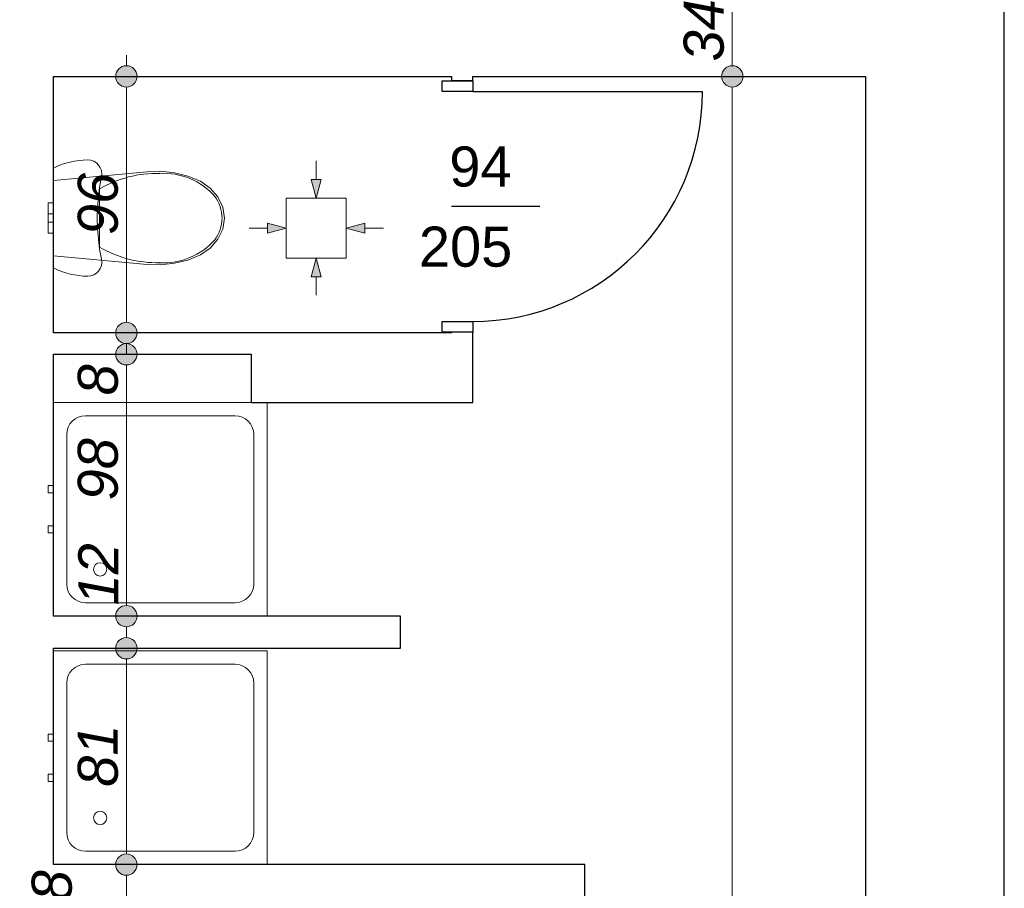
# Model space of a CAD drawing. Header units: millimetres. Extents: x -170998 to -45998, y 10557 to 52557.
# Tile 84 of 92: x -89604 to -85918, y 24331 to 27582. Entities that reach past the tile are written whole.
import ezdxf

# ---------------------------------------------------------------- set-up
doc = ezdxf.new("R2010")
doc.units = ezdxf.units.MM
doc.header["$MEASUREMENT"] = 0
for name, color, linetype in [('Drzwi', 7, 'Continuous'), ('Linia', 7, 'Continuous'), ('Obiekt', 7, 'Continuous'), ('Słup', 7, 'Continuous'), ('Wymiary', 7, 'Continuous'), ('Ściana', 7, 'Continuous')]:
    doc.layers.add(name, color=color, linetype=linetype)
doc.styles.add('Arial', font='txt')
doc.dimstyles.new('GENERATED_STYLE__2', dxfattribs={"dimtxt": 150, "dimasz": 152, "dimexe": 0.18, "dimexo": 0, "dimgap": 0.09, "dimtad": 1, "dimlfac": 0.1, "dimzin": 0, "dimdsep": 46, "dimtxsty": 'Arial', "dimblk": 'ARROWHEAD_11', "dimblk1": 'ARROWHEAD_11', "dimblk2": 'ARROWHEAD_11', "dimcen": 0.09, "dimclrd": 114, "dimclre": 114, "dimclrt": 114, "dimazin": 0, "dimtfac": 1, "dimtdec": 4, "dimtmove": 0, "dimatfit": 3, "dimfxl": 1, "dimtolj": 1, "dimtzin": 0, "dimarcsym": 0})

# ---------------------------------------------------------------- blocks, each defined once
blk = doc.blocks.new('*D382')
at = {"layer": 'Wymiary', "linetype": 'Continuous', "lineweight": 13}
for points in [[(-86896.5, 27369.3), (-86899.5, 27384.6), (-86908.2, 27397.6), (-86921.2, 27406.3), (-86936.5, 27409.3), (-86951.8, 27406.3), (-86964.8, 27397.6), (-86973.4, 27384.6), (-86976.5, 27369.3), (-86973.4, 27354), (-86964.8, 27341), (-86951.8, 27332.4), (-86936.5, 27329.3), (-86921.2, 27332.4), (-86908.2, 27341), (-86899.5, 27354)], [(-86896.5, 20649.3), (-86899.5, 20664.6), (-86908.2, 20677.6), (-86921.2, 20686.3), (-86936.5, 20689.3), (-86951.8, 20686.3), (-86964.8, 20677.6), (-86973.4, 20664.6), (-86976.5, 20649.3), (-86973.4, 20634), (-86964.8, 20621), (-86951.8, 20612.4), (-86936.5, 20609.3), (-86921.2, 20612.4), (-86908.2, 20621), (-86899.5, 20634)]]:
    blk.add_hatch(color=114, dxfattribs=at).paths.add_polyline_path(points)
at = {"layer": 'Wymiary', "color": 114, "lineweight": 13}
for p, q in [((-86976.5, 27369.3), (-87086.5, 27369.3)), ((-86786.5, 27369.3), (-86896.5, 27369.3)), ((-86936.5, 20689.3), (-86936.5, 27329.3)), ((-86976.5, 20649.3), (-87086.5, 20649.3)), ((-86786.5, 20649.3), (-86896.5, 20649.3))]:
    blk.add_line(p, q, dxfattribs=at)
for centre in [(-86936.5, 27369.3), (-86936.5, 20649.3)]:
    blk.add_circle(centre, 40, dxfattribs=at)
at = {"layer": 'Wymiary', "color": 114, "lineweight": 13, "char_height": 150, "attachment_point": 7, "rotation": 90, "style": 'Arial'}
for s, insert in [('\\A1;{\\fArial|b0|i1|c238|p38;672}', (-86966.5, 23952.4)), ('\\A1;{\\fArial|b0|i1|c238|p38;26}', (-86966.5, 20689.3))]:
    blk.add_mtext(s, dxfattribs=dict(at, insert=insert))
blk = doc.blocks.new('ARROWHEAD_11')
at = {"color": 0, "linetype": 'Continuous', "lineweight": 0}
blk.add_line((0, 0), (-1, 0), dxfattribs=at)
at = {"color": 0, "linetype": 'Continuous', "lineweight": 0, "const_width": 0.25, "flags": 128}
blk.add_lwpolyline([(-0.125, 0, 1), (0.125, 0, 1)], format="xyb", close=True, dxfattribs=at)
blk = doc.blocks.new('*D383')
at = {"layer": 'Wymiary', "linetype": 'Continuous', "lineweight": 13}
for points in [[(-86896.5, 27709.3), (-86899.5, 27724.6), (-86908.2, 27737.6), (-86921.2, 27746.3), (-86936.5, 27749.3), (-86951.8, 27746.3), (-86964.8, 27737.6), (-86973.4, 27724.6), (-86976.5, 27709.3), (-86973.4, 27694), (-86964.8, 27681), (-86951.8, 27672.4), (-86936.5, 27669.3), (-86921.2, 27672.4), (-86908.2, 27681), (-86899.5, 27694)], [(-86896.5, 27369.3), (-86899.5, 27384.6), (-86908.2, 27397.6), (-86921.2, 27406.3), (-86936.5, 27409.3), (-86951.8, 27406.3), (-86964.8, 27397.6), (-86973.4, 27384.6), (-86976.5, 27369.3), (-86973.4, 27354), (-86964.8, 27341), (-86951.8, 27332.4), (-86936.5, 27329.3), (-86921.2, 27332.4), (-86908.2, 27341), (-86899.5, 27354)]]:
    blk.add_hatch(color=114, dxfattribs=at).paths.add_polyline_path(points)
at = {"layer": 'Wymiary', "color": 114, "lineweight": 13}
for p, q in [((-86976.5, 27709.3), (-87086.5, 27709.3)), ((-86786.5, 27709.3), (-86896.5, 27709.3)), ((-86936.5, 27409.3), (-86936.5, 27669.3)), ((-86976.5, 27369.3), (-87086.5, 27369.3)), ((-86786.5, 27369.3), (-86896.5, 27369.3))]:
    blk.add_line(p, q, dxfattribs=at)
for centre in [(-86936.5, 27709.3), (-86936.5, 27369.3)]:
    blk.add_circle(centre, 40, dxfattribs=at)
at = {"layer": 'Wymiary', "color": 114, "lineweight": 13, "insert": (-86966.5, 27425.5), "char_height": 150, "attachment_point": 7, "rotation": 90, "style": 'Arial'}
blk.add_mtext('\\A1;{\\fArial|b0|i1|c238|p38;34}', dxfattribs=at)
blk = doc.blocks.new('*D391')
at = {"layer": 'Wymiary', "linetype": 'Continuous', "lineweight": 13}
for points in [[(-89164.8, 24419.3), (-89167.9, 24434.6), (-89176.6, 24447.6), (-89189.5, 24456.3), (-89204.8, 24459.3), (-89220.2, 24456.3), (-89233.1, 24447.6), (-89241.8, 24434.6), (-89244.8, 24419.3), (-89241.8, 24404), (-89233.1, 24391), (-89220.2, 24382.4), (-89204.8, 24379.3), (-89189.5, 24382.4), (-89176.6, 24391), (-89167.9, 24404)], [(-89164.8, 24139.3), (-89167.9, 24154.6), (-89176.6, 24167.6), (-89189.5, 24176.3), (-89204.8, 24179.3), (-89220.2, 24176.3), (-89233.1, 24167.6), (-89241.8, 24154.6), (-89244.8, 24139.3), (-89241.8, 24124), (-89233.1, 24111), (-89220.2, 24102.4), (-89204.8, 24099.3), (-89189.5, 24102.4), (-89176.6, 24111), (-89167.9, 24124)]]:
    blk.add_hatch(color=114, dxfattribs=at).paths.add_polyline_path(points)
at = {"layer": 'Wymiary', "color": 114, "lineweight": 13}
for p, q in [((-89244.8, 24419.3), (-89354.8, 24419.3)), ((-89054.8, 24419.3), (-89164.8, 24419.3)), ((-89204.8, 24179.3), (-89204.8, 24379.3)), ((-89244.8, 24139.3), (-89354.8, 24139.3)), ((-89054.8, 24139.3), (-89164.8, 24139.3))]:
    blk.add_line(p, q, dxfattribs=at)
for centre in [(-89204.8, 24419.3), (-89204.8, 24139.3)]:
    blk.add_circle(centre, 40, dxfattribs=at)
at = {"layer": 'Wymiary', "color": 114, "lineweight": 13, "insert": (-89407.3, 24165.5), "char_height": 150, "attachment_point": 7, "rotation": 90, "style": 'Arial'}
blk.add_mtext('\\A1;{\\fArial|b0|i1|c238|p38;28}', dxfattribs=at)
blk = doc.blocks.new('*D392')
at = {"layer": 'Wymiary', "linetype": 'Continuous', "lineweight": 13}
for points in [[(-89164.8, 25229.3), (-89167.9, 25244.6), (-89176.6, 25257.6), (-89189.5, 25266.3), (-89204.8, 25269.3), (-89220.2, 25266.3), (-89233.1, 25257.6), (-89241.8, 25244.6), (-89244.8, 25229.3), (-89241.8, 25214), (-89233.1, 25201), (-89220.2, 25192.4), (-89204.8, 25189.3), (-89189.5, 25192.4), (-89176.6, 25201), (-89167.9, 25214)], [(-89164.8, 24419.3), (-89167.9, 24434.6), (-89176.6, 24447.6), (-89189.5, 24456.3), (-89204.8, 24459.3), (-89220.2, 24456.3), (-89233.1, 24447.6), (-89241.8, 24434.6), (-89244.8, 24419.3), (-89241.8, 24404), (-89233.1, 24391), (-89220.2, 24382.4), (-89204.8, 24379.3), (-89189.5, 24382.4), (-89176.6, 24391), (-89167.9, 24404)]]:
    blk.add_hatch(color=114, dxfattribs=at).paths.add_polyline_path(points)
at = {"layer": 'Wymiary', "color": 114, "lineweight": 13}
for p, q in [((-89244.8, 25229.3), (-89354.8, 25229.3)), ((-89054.8, 25229.3), (-89164.8, 25229.3)), ((-89204.8, 24459.3), (-89204.8, 25189.3)), ((-89244.8, 24419.3), (-89354.8, 24419.3)), ((-89054.8, 24419.3), (-89164.8, 24419.3))]:
    blk.add_line(p, q, dxfattribs=at)
for centre in [(-89204.8, 25229.3), (-89204.8, 24419.3)]:
    blk.add_circle(centre, 40, dxfattribs=at)
at = {"layer": 'Wymiary', "color": 114, "lineweight": 13, "insert": (-89234.8, 24710.5), "char_height": 150, "attachment_point": 7, "rotation": 90, "style": 'Arial'}
blk.add_mtext('\\A1;{\\fArial|b0|i1|c238|p38;81}', dxfattribs=at)
blk = doc.blocks.new('*D393')
at = {"layer": 'Wymiary', "linetype": 'Continuous', "lineweight": 13}
for points in [[(-89164.8, 25349.3), (-89167.9, 25364.6), (-89176.6, 25377.6), (-89189.5, 25386.3), (-89204.8, 25389.3), (-89220.2, 25386.3), (-89233.1, 25377.6), (-89241.8, 25364.6), (-89244.8, 25349.3), (-89241.8, 25334), (-89233.1, 25321), (-89220.2, 25312.4), (-89204.8, 25309.3), (-89189.5, 25312.4), (-89176.6, 25321), (-89167.9, 25334)], [(-89164.8, 25229.3), (-89167.9, 25244.6), (-89176.6, 25257.6), (-89189.5, 25266.3), (-89204.8, 25269.3), (-89220.2, 25266.3), (-89233.1, 25257.6), (-89241.8, 25244.6), (-89244.8, 25229.3), (-89241.8, 25214), (-89233.1, 25201), (-89220.2, 25192.4), (-89204.8, 25189.3), (-89189.5, 25192.4), (-89176.6, 25201), (-89167.9, 25214)]]:
    blk.add_hatch(color=114, dxfattribs=at).paths.add_polyline_path(points)
at = {"layer": 'Wymiary', "color": 114, "lineweight": 13}
for p, q in [((-89244.8, 25349.3), (-89354.8, 25349.3)), ((-89054.8, 25349.3), (-89164.8, 25349.3)), ((-89204.8, 25269.3), (-89204.8, 25309.3)), ((-89244.8, 25229.3), (-89354.8, 25229.3)), ((-89054.8, 25229.3), (-89164.8, 25229.3))]:
    blk.add_line(p, q, dxfattribs=at)
for centre in [(-89204.8, 25349.3), (-89204.8, 25229.3)]:
    blk.add_circle(centre, 40, dxfattribs=at)
blk = doc.blocks.new('*D394')
at = {"layer": 'Wymiary', "linetype": 'Continuous', "lineweight": 13}
for points in [[(-89164.8, 26329.3), (-89167.9, 26344.6), (-89176.6, 26357.6), (-89189.5, 26366.3), (-89204.8, 26369.3), (-89220.2, 26366.3), (-89233.1, 26357.6), (-89241.8, 26344.6), (-89244.8, 26329.3), (-89241.8, 26314), (-89233.1, 26301), (-89220.2, 26292.4), (-89204.8, 26289.3), (-89189.5, 26292.4), (-89176.6, 26301), (-89167.9, 26314)], [(-89164.8, 25349.3), (-89167.9, 25364.6), (-89176.6, 25377.6), (-89189.5, 25386.3), (-89204.8, 25389.3), (-89220.2, 25386.3), (-89233.1, 25377.6), (-89241.8, 25364.6), (-89244.8, 25349.3), (-89241.8, 25334), (-89233.1, 25321), (-89220.2, 25312.4), (-89204.8, 25309.3), (-89189.5, 25312.4), (-89176.6, 25321), (-89167.9, 25334)]]:
    blk.add_hatch(color=114, dxfattribs=at).paths.add_polyline_path(points)
at = {"layer": 'Wymiary', "color": 114, "lineweight": 13}
for p, q in [((-89244.8, 26329.3), (-89354.8, 26329.3)), ((-89054.8, 26329.3), (-89164.8, 26329.3)), ((-89204.8, 25389.3), (-89204.8, 26289.3)), ((-89244.8, 25349.3), (-89354.8, 25349.3)), ((-89054.8, 25349.3), (-89164.8, 25349.3))]:
    blk.add_line(p, q, dxfattribs=at)
for centre in [(-89204.8, 26329.3), (-89204.8, 25349.3)]:
    blk.add_circle(centre, 40, dxfattribs=at)
at = {"layer": 'Wymiary', "color": 114, "lineweight": 13, "char_height": 150, "attachment_point": 7, "rotation": 90, "style": 'Arial'}
for s, insert in [('\\A1;{\\fArial|b0|i1|c238|p38;8}', (-89234.8, 26175.5)), ('\\A1;{\\fArial|b0|i1|c238|p38;98}', (-89234.8, 25782.4)), ('\\A1;{\\fArial|b0|i1|c238|p38;12}', (-89234.8, 25389.3))]:
    blk.add_mtext(s, dxfattribs=dict(at, insert=insert))
blk = doc.blocks.new('*D395')
at = {"layer": 'Wymiary', "linetype": 'Continuous', "lineweight": 13}
for points in [[(-89164.8, 26409.3), (-89167.9, 26424.6), (-89176.6, 26437.6), (-89189.5, 26446.3), (-89204.8, 26449.3), (-89220.2, 26446.3), (-89233.1, 26437.6), (-89241.8, 26424.6), (-89244.8, 26409.3), (-89241.8, 26394), (-89233.1, 26381), (-89220.2, 26372.4), (-89204.8, 26369.3), (-89189.5, 26372.4), (-89176.6, 26381), (-89167.9, 26394)], [(-89164.8, 26329.3), (-89167.9, 26344.6), (-89176.6, 26357.6), (-89189.5, 26366.3), (-89204.8, 26369.3), (-89220.2, 26366.3), (-89233.1, 26357.6), (-89241.8, 26344.6), (-89244.8, 26329.3), (-89241.8, 26314), (-89233.1, 26301), (-89220.2, 26292.4), (-89204.8, 26289.3), (-89189.5, 26292.4), (-89176.6, 26301), (-89167.9, 26314)]]:
    blk.add_hatch(color=114, dxfattribs=at).paths.add_polyline_path(points)
at = {"layer": 'Wymiary', "color": 114, "lineweight": 13}
for p, q in [((-89244.8, 26409.3), (-89354.8, 26409.3)), ((-89054.8, 26409.3), (-89164.8, 26409.3)), ((-89204.8, 26329.3), (-89204.8, 26369.3)), ((-89244.8, 26329.3), (-89354.8, 26329.3)), ((-89054.8, 26329.3), (-89164.8, 26329.3))]:
    blk.add_line(p, q, dxfattribs=at)
for centre in [(-89204.8, 26409.3), (-89204.8, 26329.3)]:
    blk.add_circle(centre, 40, dxfattribs=at)
blk = doc.blocks.new('*D396')
at = {"layer": 'Wymiary', "linetype": 'Continuous', "lineweight": 13}
for points in [[(-89164.8, 27369.3), (-89167.9, 27384.6), (-89176.6, 27397.6), (-89189.5, 27406.3), (-89204.8, 27409.3), (-89220.2, 27406.3), (-89233.1, 27397.6), (-89241.8, 27384.6), (-89244.8, 27369.3), (-89241.8, 27354), (-89233.1, 27341), (-89220.2, 27332.4), (-89204.8, 27329.3), (-89189.5, 27332.4), (-89176.6, 27341), (-89167.9, 27354)], [(-89164.8, 26409.3), (-89167.9, 26424.6), (-89176.6, 26437.6), (-89189.5, 26446.3), (-89204.8, 26449.3), (-89220.2, 26446.3), (-89233.1, 26437.6), (-89241.8, 26424.6), (-89244.8, 26409.3), (-89241.8, 26394), (-89233.1, 26381), (-89220.2, 26372.4), (-89204.8, 26369.3), (-89189.5, 26372.4), (-89176.6, 26381), (-89167.9, 26394)]]:
    blk.add_hatch(color=114, dxfattribs=at).paths.add_polyline_path(points)
at = {"layer": 'Wymiary', "color": 114, "lineweight": 13}
for p, q in [((-89204.8, 27409.3), (-89204.8, 27449.3)), ((-89244.8, 27369.3), (-89354.8, 27369.3)), ((-89054.8, 27369.3), (-89164.8, 27369.3)), ((-89204.8, 26449.3), (-89204.8, 27329.3)), ((-89244.8, 26409.3), (-89354.8, 26409.3)), ((-89054.8, 26409.3), (-89164.8, 26409.3))]:
    blk.add_line(p, q, dxfattribs=at)
for centre in [(-89204.8, 27369.3), (-89204.8, 26409.3)]:
    blk.add_circle(centre, 40, dxfattribs=at)
at = {"layer": 'Wymiary', "color": 114, "lineweight": 13, "insert": (-89234.8, 26775.5), "char_height": 150, "attachment_point": 7, "rotation": 90, "style": 'Arial'}
blk.add_mtext('\\A1;{\\fArial|b0|i1|c238|p38;96}', dxfattribs=at)

msp = doc.modelspace()

# ---------------------------------------------------------------- hatches: boundary and pattern name
at = {"layer": 'Linia', "linetype": 'Continuous', "lineweight": 13}
for points in [[(-88493.839, 26913.919), (-88474.996, 26983.87), (-88512.496, 26983.92)], [(-88606.789, 26801.419), (-88676.765, 26820.169), (-88676.765, 26782.669)], [(-88381.489, 26801.419), (-88311.513, 26782.669), (-88311.513, 26820.169)], [(-88493.839, 26688.919), (-88512.496, 26618.918), (-88474.996, 26618.968)]]:
    msp.add_hatch(color=150, dxfattribs=at).paths.add_polyline_path(points)

# ---------------------------------------------------------------- linework, layer by layer
at = {"layer": 'Drzwi'}
for p, q in [((-88023.019, 27312.61), (-88023.019, 27352.61)), ((-88023.019, 27352.61), (-87908.019, 27352.61)), ((-87908.019, 27352.61), (-87988.019, 27352.61)), ((-87908.019, 27352.61), (-87908.019, 27312.61)), ((-87908.019, 27312.61), (-88023.019, 27312.61)), ((-87908.019, 27312.61), (-87048.019, 27312.61)), ((-88023.019, 26412.61), (-88023.019, 26452.61)), ((-88023.019, 26452.61), (-87908.019, 26452.61)), ((-87908.019, 26452.61), (-87908.019, 26412.61)), ((-87908.019, 26412.61), (-88023.019, 26412.61)), ((-87908.019, 26412.61), (-87988.019, 26412.61))]:
    msp.add_line(p, q, dxfattribs=at)
msp.add_arc((-87908.019, 27312.61), 860, 270, 0, dxfattribs=at)
at = {"layer": 'Linia', "color": 150, "lineweight": 13}
for p, q in [((-88493.654, 27052.809), (-88493.746, 26983.895)), ((-88493.839, 26913.919), (-88512.496, 26983.92)), ((-88512.496, 26983.92), (-88474.996, 26983.87)), ((-88493.839, 26913.919), (-88474.996, 26983.87)), ((-88381.489, 26913.769), (-88606.489, 26913.769)), ((-88606.489, 26913.769), (-88606.489, 26689.069)), ((-88381.489, 26689.069), (-88381.489, 26913.769)), ((-88745.68, 26801.419), (-88676.765, 26801.419)), ((-88606.789, 26801.419), (-88676.765, 26820.169)), ((-88676.765, 26782.669), (-88676.765, 26820.169)), ((-88606.789, 26801.419), (-88676.765, 26782.669)), ((-88381.489, 26801.419), (-88311.513, 26820.169)), ((-88381.489, 26801.419), (-88311.513, 26782.669)), ((-88311.513, 26820.169), (-88311.513, 26782.669)), ((-88242.599, 26801.419), (-88311.513, 26801.419)), ((-88606.489, 26688.769), (-88381.489, 26688.769)), ((-88493.839, 26688.919), (-88512.496, 26618.918)), ((-88493.839, 26688.919), (-88474.996, 26618.968)), ((-88474.996, 26618.968), (-88512.496, 26618.918)), ((-88493.654, 26550.028), (-88493.746, 26618.943))]:
    msp.add_line(p, q, dxfattribs=at)
at = {"layer": 'Obiekt', "color": 8, "lineweight": 5}
for p, q in [((-89349.498, 27056.739), (-89366.154, 27056.251)), ((-89337.964, 27055.456), (-89349.498, 27056.739)), ((-89462.9, 27033.108), (-89477.975, 27026.007)), ((-89477.975, 27026.007), (-89477.975, 26652.471)), ((-89447.435, 27039.313), (-89462.9, 27033.108)), ((-89431.633, 27044.599), (-89447.435, 27039.313)), ((-89415.548, 27048.95), (-89431.633, 27044.599)), ((-89399.236, 27052.349), (-89415.548, 27048.95)), ((-89382.752, 27054.785), (-89399.236, 27052.349)), ((-89366.154, 27056.251), (-89382.752, 27054.785)), ((-89326.993, 27051.671), (-89337.964, 27055.456)), ((-89317.12, 27045.569), (-89326.993, 27051.671)), ((-89308.829, 27037.447), (-89317.12, 27045.569)), ((-89302.522, 27027.702), (-89308.829, 27037.447)), ((-89298.509, 27016.809), (-89302.522, 27027.702)), ((-89127.592, 27012.587), (-89477.975, 26980.214)), ((-89304.806, 26955.455), (-89298.025, 26993.739)), ((-89296.985, 27005.301), (-89298.509, 27016.809)), ((-89298.025, 26993.739), (-89296.985, 27005.301)), ((-89075.895, 27014.15), (-89127.592, 27012.587)), ((-89024.55, 27008.663), (-89075.895, 27014.15)), ((-88974.803, 26996.258), (-89024.55, 27008.663)), ((-88927.865, 26977.237), (-88974.803, 26996.258)), ((-89477.975, 26980.214), (-89477.975, 26698.264)), ((-89309.663, 26916.878), (-89304.806, 26955.455)), ((-89304.932, 26948.181), (-89304.932, 26839.239)), ((-88890.669, 26951.639), (-88927.865, 26977.237)), ((-88862.151, 26918.596), (-88890.669, 26951.639)), ((-89312.581, 26878.108), (-89309.663, 26916.878)), ((-88873.425, 26920.315), (-88873.425, 26920.316)), ((-88844.191, 26880.288), (-88862.151, 26918.596)), ((-89497.975, 26879.544), (-89497.975, 26896.239)), ((-89477.975, 26896.239), (-89497.975, 26896.239)), ((-89497.975, 26855.239), (-89497.975, 26879.544)), ((-89477.975, 26879.544), (-89477.975, 26896.239)), ((-89477.975, 26855.239), (-89477.975, 26879.544)), ((-89313.555, 26839.239), (-89312.581, 26878.108)), ((-88837.974, 26839.239), (-88844.191, 26880.288)), ((-89497.975, 26850.553), (-89497.975, 26855.239)), ((-89477.975, 26855.239), (-89497.975, 26855.239)), ((-89497.975, 26839.239), (-89497.975, 26850.553)), ((-89497.975, 26827.925), (-89497.975, 26839.239)), ((-89477.975, 26850.553), (-89477.975, 26855.239)), ((-89477.975, 26839.239), (-89477.975, 26850.553)), ((-89477.975, 26827.925), (-89477.975, 26839.239)), ((-89312.581, 26800.371), (-89313.555, 26839.239)), ((-89304.932, 26839.239), (-89304.932, 26730.298)), ((-88846.614, 26839.24), (-88846.614, 26839.239)), ((-88844.191, 26798.191), (-88837.974, 26839.239)), ((-89497.975, 26823.239), (-89497.975, 26827.925)), ((-89477.975, 26823.239), (-89497.975, 26823.239)), ((-89497.975, 26798.934), (-89497.975, 26823.239)), ((-89497.975, 26782.239), (-89497.975, 26798.934)), ((-89477.975, 26823.239), (-89477.975, 26827.925)), ((-89477.975, 26798.934), (-89477.975, 26823.239)), ((-89477.975, 26782.239), (-89477.975, 26798.934)), ((-89309.663, 26761.6), (-89312.581, 26800.371)), ((-89477.975, 26782.239), (-89497.975, 26782.239)), ((-88862.151, 26759.882), (-88844.191, 26798.191)), ((-89304.806, 26723.024), (-89309.663, 26761.6)), ((-88927.865, 26701.241), (-88890.669, 26726.839)), ((-88890.669, 26726.839), (-88862.151, 26759.882)), ((-89477.975, 26698.264), (-89127.592, 26665.891)), ((-89298.025, 26684.739), (-89304.806, 26723.024)), ((-88974.803, 26682.221), (-88927.865, 26701.241)), ((-89477.975, 26652.471), (-89462.9, 26645.37)), ((-89302.522, 26650.777), (-89298.509, 26661.669)), ((-89298.509, 26661.669), (-89296.985, 26673.177)), ((-89296.985, 26673.177), (-89298.025, 26684.739)), ((-89127.592, 26665.891), (-89075.895, 26664.328)), ((-89075.895, 26664.328), (-89024.55, 26669.815)), ((-89024.55, 26669.815), (-88974.803, 26682.221)), ((-89462.9, 26645.37), (-89447.435, 26639.165)), ((-89447.435, 26639.165), (-89431.633, 26633.879)), ((-89431.633, 26633.879), (-89415.548, 26629.528)), ((-89415.548, 26629.528), (-89399.236, 26626.129)), ((-89399.236, 26626.129), (-89382.752, 26623.693)), ((-89382.752, 26623.693), (-89366.154, 26622.228)), ((-89366.154, 26622.228), (-89349.498, 26621.739)), ((-89349.498, 26621.739), (-89337.964, 26623.022)), ((-89337.964, 26623.022), (-89326.993, 26626.807)), ((-89326.993, 26626.807), (-89317.12, 26632.909)), ((-89317.12, 26632.909), (-89308.829, 26641.032)), ((-89308.829, 26641.032), (-89302.522, 26650.777)), ((-88677.975, 26149.32), (-89477.975, 26149.32)), ((-89477.975, 26149.32), (-89477.975, 25349.32)), ((-88677.975, 25349.32), (-88677.975, 26149.32)), ((-88797.975, 26099.32), (-89357.975, 26099.32)), ((-89427.975, 26029.32), (-89427.975, 25469.32)), ((-88727.975, 25469.32), (-88727.975, 26029.32)), ((-89477.975, 25837.82), (-89497.975, 25837.82)), ((-89497.975, 25837.82), (-89497.975, 25810.82)), ((-89497.975, 25810.82), (-89477.975, 25810.82)), ((-89477.975, 25810.82), (-89477.975, 25837.82)), ((-89477.975, 25687.82), (-89497.975, 25687.82)), ((-89497.975, 25687.82), (-89497.975, 25660.82)), ((-89497.975, 25660.82), (-89477.975, 25660.82)), ((-89477.975, 25660.82), (-89477.975, 25687.82)), ((-89357.975, 25399.32), (-88797.975, 25399.32)), ((-89477.975, 25349.32), (-88677.975, 25349.32)), ((-88677.975, 25219.32), (-89477.975, 25219.32)), ((-89477.975, 25219.32), (-89477.975, 24419.32)), ((-88677.975, 24419.32), (-88677.975, 25219.32)), ((-88797.975, 25169.32), (-89357.975, 25169.32)), ((-89427.975, 25099.32), (-89427.975, 24539.32)), ((-88727.975, 24539.32), (-88727.975, 25099.32)), ((-89477.975, 24907.82), (-89497.975, 24907.82)), ((-89497.975, 24907.82), (-89497.975, 24880.82)), ((-89477.975, 24880.82), (-89477.975, 24907.82)), ((-89497.975, 24880.82), (-89477.975, 24880.82)), ((-89477.975, 24757.82), (-89497.975, 24757.82)), ((-89497.975, 24757.82), (-89497.975, 24730.82)), ((-89477.975, 24730.82), (-89477.975, 24757.82)), ((-89497.975, 24730.82), (-89477.975, 24730.82)), ((-89357.975, 24469.32), (-88797.975, 24469.32)), ((-89477.975, 24419.32), (-88677.975, 24419.32))]:
    msp.add_line(p, q, dxfattribs=at)
at = {"layer": 'Obiekt'}
msp.add_line((-87656.64, 26882.61), (-87988.019, 26882.61), dxfattribs=at)
at = {"layer": 'Obiekt', "color": 8, "lineweight": 5}
for centre in [(-89302.975, 25524.32), (-89302.975, 24594.32)]:
    msp.add_circle(centre, 25, dxfattribs=at)
for centre, radius, start, end in [((-89090.038, 26581.144), 425.383, 88.646069, 120.348234), ((-89065.671, 26749.779), 256.976, 41.575502, 93.195152), ((-88985.217, 26838.427), 138.562, 0.335594, 36.222811), ((-88985.22, 26840.052), 138.565, 323.777196, 359.664414), ((-89090.038, 27097.335), 425.383, 239.651766, 271.353931), ((-89065.671, 26928.7), 256.976, 266.804848, 318.424498), ((-89357.975, 26029.32), 70, 90, 180), ((-88797.975, 26029.32), 70, 0, 90), ((-89357.975, 25469.32), 70, 180, 270), ((-88797.975, 25469.32), 70, 270, 0), ((-89357.975, 25099.32), 70, 90, 180), ((-88797.975, 25099.32), 70, 0, 90), ((-89357.975, 24539.32), 70, 180, 270), ((-88797.975, 24539.32), 70, 270, 0)]:
    msp.add_arc(centre, radius, start, end, dxfattribs=at)
for p in [(-89079.99, 27006.275), (-89304.932, 26948.181), (-88873.425, 26758.163), (-89079.99, 26672.203)]:
    msp.add_point(p, dxfattribs=at)
at = {"layer": 'Słup'}
for p, q in [((-88738.019, 26329.32), (-88738.019, 26149.32)), ((-87908.019, 26149.32), (-87908.019, 26329.32)), ((-88738.019, 26149.32), (-87988.019, 26149.32)), ((-87988.019, 26149.32), (-87908.019, 26149.32))]:
    msp.add_line(p, q, dxfattribs=at)
at = {"layer": 'Ściana'}
for p, q in [((-87908.019, 27352.61), (-87988.019, 27352.61)), ((-87908.019, 26412.61), (-87988.019, 26412.61))]:
    msp.add_line(p, q, dxfattribs=at)
at = {"layer": 'Ściana', "flags": 128}
for points in [[(-85918.019, 16399.32), (-85918.019, 27709.32)], [(-89477.975, 26409.32), (-89477.975, 27369.32)], [(-89477.975, 27369.32), (-87988.019, 27369.32)], [(-87988.019, 27369.32), (-87988.019, 27352.61)], [(-87908.019, 27369.32), (-86438.019, 27369.32)], [(-87908.019, 27352.61), (-87908.019, 27369.32)], [(-86438.019, 27369.32), (-86438.019, 20649.32)], [(-87988.019, 26409.32), (-89477.975, 26409.32)], [(-87988.019, 26412.61), (-87988.019, 26409.32)], [(-87908.019, 26329.32), (-87908.019, 26412.61)], [(-89477.975, 25349.32), (-89477.975, 26329.32)], [(-89477.975, 26329.32), (-88738.019, 26329.32)], [(-88178.019, 25349.32), (-89477.975, 25349.32)], [(-88178.019, 25229.32), (-88178.019, 25349.32)], [(-89477.975, 24589.32), (-89477.975, 25229.32)], [(-89477.975, 25229.32), (-88178.019, 25229.32)], [(-89477.975, 24419.32), (-89477.975, 24589.32)], [(-87488.019, 24419.32), (-89477.975, 24419.32)], [(-87488.019, 24139.32), (-87488.019, 24419.32)]]:
    msp.add_lwpolyline(points, dxfattribs=at)

# ---------------------------------------------------------------- texts
at = {"layer": 'Obiekt', "char_height": 150, "attachment_point": 7, "style": 'Arial'}
for s, insert in [('\\A1;{\\fArial|b0|i0|c238|p38;94}', (-87995.85, 26955.141)), ('\\A1;{\\fArial|b0|i0|c238|p38;205}', (-88109.679, 26655.141))]:
    msp.add_mtext(s, dxfattribs=dict(at, insert=insert))

# ---------------------------------------------------------------- dimensions: what is measured, and where the dimension line sits
at = {"layer": 'Wymiary', "color": 114, "lineweight": 13}
for base, p1, p2, picture, middle in [((-86936.494, 27709.32), (-86438.019, 27369.32), (-86788.019, 27709.32), '*D383', (-87041.494, 27539.32)), ((-89204.849, 27369.32), (-89477.975, 26409.32), (-89477.975, 27369.32), '*D396', (-89309.849, 26889.32)), ((-86936.494, 27369.32), (-86698.019, 20649.32), (-86438.019, 27369.32), '*D382', (-87041.494, 24123.149)), ((-89204.849, 26409.32), (-89477.975, 26329.32), (-89477.975, 26409.32), '*D395', (-89309.849, 26232.406)), ((-89204.849, 26329.32), (-89477.975, 25349.32), (-89477.975, 26329.32), '*D394', (-89309.849, 25896.235)), ((-89204.849, 25349.32), (-89477.975, 25229.32), (-89477.975, 25349.32), '*D393', (-89309.849, 25503.149)), ((-89204.849, 25229.32), (-89477.975, 24419.32), (-89477.975, 25229.32), '*D392', (-89309.849, 24824.32)), ((-89204.849, 24419.32), (-89477.975, 24139.32), (-89477.975, 24419.32), '*D391', (-89482.349, 24279.32))]:
    dim = msp.add_linear_dim(base=base, p1=p1, p2=p2, angle=90, dimstyle='GENERATED_STYLE__2', dxfattribs=at)
    dim.commit()
    dim.dimension.update_dxf_attribs({"geometry": picture, "text_midpoint": middle, "dimtype": 160, "text_rotation": 90})

doc.saveas('drawing.dxf')
